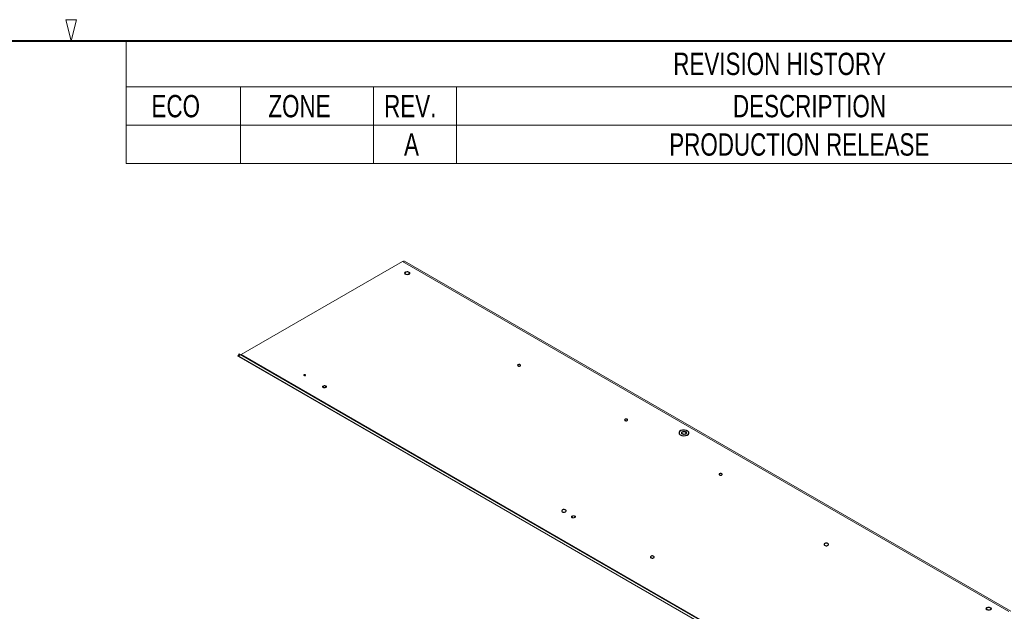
# Model space of a CAD drawing. Header units: millimetres. Extents: x 13 to 419, y 7 to 273.
# Tile 16 of 17: x 209 to 349, y 189 to 273. Entities that reach past the tile are written whole.
import ezdxf

# ---------------------------------------------------------------- set-up
doc = ezdxf.new("R2010")
doc.units = ezdxf.units.MM
doc.styles.add('SLDTEXTSTYLE3', font='TXT', dxfattribs={"width": 0.75})

# ---------------------------------------------------------------- blocks, each defined once
blk = doc.blocks.new('SW_TABLEANNOTATION_0')
at = {"color": 0, "linetype": 'Continuous', "lineweight": 0}
for p, q in [((0, 0), (0, -17.48)), ((192.33, 0), (0, 0)), ((0, -6.56), (192.33, -6.56)), ((16.26, -6.56), (16.26, -12.02)), ((35.18, -6.56), (35.18, -12.02)), ((46.98, -6.56), (46.98, -12.02)), ((0, -12.02), (192.33, -12.02)), ((16.26, -12.02), (16.26, -17.48)), ((35.18, -12.02), (35.18, -17.48)), ((46.98, -12.02), (46.98, -17.48)), ((0, -17.48), (192.33, -17.48))]:
    blk.add_line(p, q, dxfattribs=at)
at = {"color": 0, "linetype": 'Continuous', "lineweight": 0, "attachment_point": 1, "style": 'SLDTEXTSTYLE3'}
for s, insert, char_height in [('REVISION HISTORY', (77.8, -1.7), 3.175), ('ECO', (3.6, -7.71), 3.175), ('ZONE', (20.22, -7.71), 3.175), ('REV.', (36.68, -7.71), 3.175), ('DESCRIPTION', (86.29, -7.71), 3.175), ('A', (39.51, -13.17), 3.17), ('PRODUCTION RELEASE', (77.23, -13.17), 3.175)]:
    blk.add_mtext(s, dxfattribs=dict(at, insert=insert, char_height=char_height))

msp = doc.modelspace()

# ---------------------------------------------------------------- linework, layer by layer
at = {"color": 7, "linetype": 'Continuous', "lineweight": 0}
for p, q in [((215.9, 269.748), (215.15, 272.748)), ((215.15, 272.748), (216.65, 272.748)), ((215.9, 269.748), (216.65, 272.748)), ((263.0083, 238.3406), (240.071, 225.0991)), ((349.2329, 188.5642), (263.0083, 238.3406)), ((263.3036, 238.3698), (349.5282, 188.5934)), ((263.4768, 236.8778), (263.427, 236.8598)), ((239.7591, 225.1869), (239.6004, 224.9119)), ((239.648, 224.8844), (239.7757, 224.8107)), ((239.8689, 225.1235), (239.7102, 224.8486)), ((325.5105, 175.3171), (239.7102, 224.8486)), ((326.0003, 175.0343), (239.7757, 224.8107)), ((325.6692, 175.592), (239.8689, 225.1235)), ((326.2956, 175.3227), (240.071, 225.0991)), ((251.6732, 220.6216), (251.6514, 220.5987)), ((302.8415, 214.153), (302.7917, 214.1351)), ((287.0853, 202.1076), (287.0635, 202.0848)), ((346.1659, 189.1424), (346.1161, 189.1244))]:
    msp.add_line(p, q, dxfattribs=at)
at = {"color": 7, "linetype": 'Continuous', "lineweight": 40}
msp.add_line((15.748, 269.748), (416.052, 269.748), dxfattribs=at)
at = {"color": 7, "linetype": 'Continuous', "lineweight": 0, "flags": 128}
for points in [[(263.3016, 236.6877), (263.3022, 236.6745), (263.3278, 236.6075), (263.388, 236.5484), (263.4769, 236.5029), (263.5858, 236.4755), (263.704, 236.4688), (263.8201, 236.4836), (263.9225, 236.5183), (264.0013, 236.5696), (264.0488, 236.6325), (264.0611, 236.6877)], [(263.4398, 236.8572), (263.3609, 236.8058), (263.3133, 236.7429), (263.3017, 236.6745), (263.3273, 236.6074), (263.3876, 236.5482), (263.4766, 236.5027), (263.5857, 236.4752), (263.7041, 236.4685), (263.8203, 236.4833), (263.9228, 236.5181), (264.0018, 236.5695), (264.0493, 236.6324), (264.0609, 236.7008), (264.0353, 236.7679), (263.975, 236.8271), (263.886, 236.8726), (263.777, 236.9001), (263.6585, 236.9068), (263.5424, 236.892), (263.4398, 236.8572)], [(263.4401, 236.8574), (263.3613, 236.8061), (263.3138, 236.7432), (263.3022, 236.6749), (263.3278, 236.608), (263.388, 236.5488), (263.4769, 236.5033), (263.5858, 236.4759), (263.704, 236.4692), (263.8201, 236.484), (263.9225, 236.5187), (264.0013, 236.5701), (264.0488, 236.6329), (264.0604, 236.7012), (264.0348, 236.7682), (263.9746, 236.8273), (263.8857, 236.8728), (263.7768, 236.9002), (263.6586, 236.9069), (263.5426, 236.8921), (263.4401, 236.8574)], [(263.4692, 236.5656), (263.5545, 236.5311), (263.6552, 236.5155), (263.759, 236.5208), (263.8534, 236.5462), (263.9271, 236.5887), (263.9711, 236.6432), (263.9802, 236.7032), (263.9532, 236.7613), (263.8934, 236.8105), (263.8081, 236.845), (263.7075, 236.8606), (263.6037, 236.8554), (263.5092, 236.8299), (263.4356, 236.7874), (263.3915, 236.7329), (263.3825, 236.673), (263.4094, 236.6149), (263.4692, 236.5656)], [(239.7102, 224.8486), (239.6717, 224.8708), (239.6404, 224.8888), (239.6176, 224.902), (239.6041, 224.9098), (239.6004, 224.9119), (239.6068, 224.9082), (239.6228, 224.899), (239.648, 224.8844)], [(239.7591, 225.1869), (239.7628, 225.1848), (239.7763, 225.177), (239.7992, 225.1638), (239.8304, 225.1458), (239.8689, 225.1235)], [(251.6412, 220.5332), (251.6442, 220.5097), (251.6775, 220.4539), (251.7434, 220.4089), (251.8331, 220.3807), (251.9343, 220.3731), (252.0335, 220.3871), (252.1173, 220.4208), (252.1742, 220.4697), (252.1967, 220.5272), (252.1969, 220.5332)], [(251.688, 220.6229), (251.6475, 220.5686), (251.6437, 220.5096), (251.677, 220.4538), (251.7431, 220.4087), (251.8329, 220.3804), (251.9344, 220.3728), (252.0337, 220.3868), (252.1176, 220.4206), (252.1747, 220.4696), (252.1972, 220.5272), (252.1822, 220.5857), (252.1316, 220.637), (252.0523, 220.6743), (251.955, 220.6926), (251.8529, 220.6893), (251.7597, 220.665), (251.688, 220.6229)], [(251.6884, 220.6231), (251.648, 220.569), (251.6442, 220.5101), (251.6775, 220.4543), (251.7434, 220.4093), (251.8331, 220.3811), (251.9343, 220.3735), (252.0335, 220.3875), (252.1173, 220.4212), (252.1742, 220.4702), (252.1967, 220.5277), (252.1817, 220.586), (252.1312, 220.6372), (252.0521, 220.6745), (251.955, 220.6927), (251.853, 220.6895), (251.76, 220.6652), (251.6884, 220.6231)], [(251.7716, 220.4485), (251.8392, 220.4224), (251.919, 220.4133), (251.9988, 220.4224), (252.0665, 220.4485), (252.1117, 220.4876), (252.1275, 220.5336), (252.1117, 220.5797), (252.0665, 220.6188), (251.9988, 220.6448), (251.919, 220.654), (251.8392, 220.6448), (251.7716, 220.6188), (251.7264, 220.5797), (251.7105, 220.5336), (251.7264, 220.4876), (251.7716, 220.4485)], [(302.6662, 213.9629), (302.6669, 213.9498), (302.6925, 213.8828), (302.7526, 213.8237), (302.8415, 213.7782), (302.9504, 213.7508), (303.0687, 213.7441), (303.1847, 213.7589), (303.2871, 213.7936), (303.366, 213.8449), (303.4135, 213.9078), (303.4257, 213.9629)], [(302.8044, 214.1325), (302.7255, 214.0811), (302.6779, 214.0181), (302.6664, 213.9498), (302.692, 213.8827), (302.7522, 213.8235), (302.8413, 213.7779), (302.9503, 213.7505), (303.0687, 213.7438), (303.1849, 213.7586), (303.2875, 213.7934), (303.3664, 213.8448), (303.414, 213.9077), (303.4255, 213.9761), (303.3999, 214.0431), (303.3396, 214.1024), (303.2506, 214.1479), (303.1416, 214.1754), (303.0232, 214.1821), (302.907, 214.1673), (302.8044, 214.1325)], [(302.8047, 214.1327), (302.7259, 214.0814), (302.6784, 214.0185), (302.6669, 213.9502), (302.6925, 213.8832), (302.7526, 213.8241), (302.8415, 213.7786), (302.9504, 213.7512), (303.0687, 213.7445), (303.1847, 213.7593), (303.2871, 213.794), (303.366, 213.8453), (303.4135, 213.9082), (303.425, 213.9765), (303.3994, 214.0434), (303.3393, 214.1026), (303.2504, 214.1481), (303.1415, 214.1755), (303.0232, 214.1822), (302.9072, 214.1674), (302.8047, 214.1327)], [(302.8338, 213.8409), (302.9192, 213.8064), (303.0198, 213.7908), (303.1236, 213.7961), (303.218, 213.8215), (303.2917, 213.864), (303.3357, 213.9185), (303.3448, 213.9784), (303.3178, 214.0365), (303.2581, 214.0858), (303.1727, 214.1203), (303.0721, 214.1359), (302.9683, 214.1306), (302.8739, 214.1052), (302.8002, 214.0627), (302.7562, 214.0082), (302.7471, 213.9483), (302.7741, 213.8902), (302.8338, 213.8409)], [(287.0532, 202.0193), (287.0563, 201.9957), (287.0896, 201.94), (287.1555, 201.895), (287.2452, 201.8667), (287.3464, 201.8591), (287.4456, 201.8731), (287.5293, 201.9069), (287.5863, 201.9558), (287.6088, 202.0133), (287.609, 202.0193)], [(287.1001, 202.1089), (287.0596, 202.0547), (287.0558, 201.9957), (287.0891, 201.9398), (287.1552, 201.8947), (287.245, 201.8665), (287.3464, 201.8588), (287.4458, 201.8729), (287.5297, 201.9067), (287.5868, 201.9557), (287.6093, 202.0133), (287.5943, 202.0717), (287.5437, 202.123), (287.4644, 202.1604), (287.3671, 202.1786), (287.265, 202.1754), (287.1718, 202.1511), (287.1001, 202.1089)], [(287.1005, 202.1092), (287.0601, 202.055), (287.0563, 201.9961), (287.0896, 201.9404), (287.1555, 201.8954), (287.2452, 201.8672), (287.3464, 201.8595), (287.4456, 201.8735), (287.5293, 201.9073), (287.5863, 201.9562), (287.6088, 202.0137), (287.5938, 202.072), (287.5433, 202.1233), (287.4642, 202.1605), (287.3671, 202.1788), (287.2651, 202.1755), (287.172, 202.1512), (287.1005, 202.1092)], [(287.1837, 201.9346), (287.2513, 201.9085), (287.3311, 201.8993), (287.4109, 201.9085), (287.4785, 201.9346), (287.5237, 201.9736), (287.5396, 202.0197), (287.5237, 202.0658), (287.4785, 202.1048), (287.4109, 202.1309), (287.3311, 202.1401), (287.2513, 202.1309), (287.1837, 202.1048), (287.1385, 202.0658), (287.1226, 202.0197), (287.1385, 201.9736), (287.1837, 201.9346)], [(346.1289, 189.1218), (346.0499, 189.0704), (346.0023, 189.0075), (345.9908, 188.9391), (346.0164, 188.8721), (346.0767, 188.8128), (346.1657, 188.7673), (346.2747, 188.7398), (346.3931, 188.7331), (346.5093, 188.7479), (346.6119, 188.7827), (346.6908, 188.8341), (346.7384, 188.8971), (346.7499, 188.9654), (346.7243, 189.0325), (346.6641, 189.0917), (346.5751, 189.1373), (346.466, 189.1647), (346.3476, 189.1714), (346.2314, 189.1566), (346.1289, 189.1218)], [(346.1292, 189.122), (346.0503, 189.0707), (346.0028, 189.0078), (345.9913, 188.9396), (346.0169, 188.8726), (346.0771, 188.8134), (346.166, 188.7679), (346.2749, 188.7405), (346.3931, 188.7339), (346.5091, 188.7486), (346.6116, 188.7834), (346.6904, 188.8347), (346.7379, 188.8975), (346.7494, 188.9658), (346.7239, 189.0328), (346.6637, 189.0919), (346.5748, 189.1374), (346.4659, 189.1649), (346.3476, 189.1715), (346.2316, 189.1567), (346.1292, 189.122)], [(346.1582, 188.8302), (346.2436, 188.7957), (346.3442, 188.7802), (346.448, 188.7854), (346.5425, 188.8108), (346.6161, 188.8533), (346.6602, 188.9079), (346.6692, 188.9678), (346.6423, 189.0259), (346.5825, 189.0751), (346.4972, 189.1096), (346.3965, 189.1252), (346.2927, 189.12), (346.1983, 189.0945), (346.1246, 189.052), (346.0806, 188.9975), (346.0715, 188.9376), (346.0985, 188.8795), (346.1582, 188.8302)], [(345.9906, 188.9523), (345.9913, 188.9391), (346.0169, 188.8722), (346.0771, 188.813), (346.166, 188.7675), (346.2749, 188.7401), (346.3931, 188.7334), (346.5091, 188.7482), (346.6116, 188.7829), (346.6904, 188.8343), (346.7379, 188.8971), (346.7501, 188.9523)]]:
    msp.add_lwpolyline(points, dxfattribs=at)
at = {"color": 7, "linetype": 'Continuous', "flags": 128}
for points in [[(279.7814, 223.5166), (279.8051, 223.5621), (279.7968, 223.6094), (279.7579, 223.6513), (279.6941, 223.6813), (279.6153, 223.695), (279.5334, 223.6903), (279.4608, 223.6678), (279.4087, 223.631), (279.385, 223.5855), (279.3933, 223.5382), (279.4322, 223.4963), (279.496, 223.4662), (279.5748, 223.4525), (279.6567, 223.4573), (279.7293, 223.4798), (279.7814, 223.5166)], [(249.2131, 222.1396), (249.2271, 222.1665), (249.2222, 222.1945), (249.1991, 222.2193), (249.1614, 222.2372), (249.1147, 222.2453), (249.0661, 222.2424), (249.0232, 222.2291), (248.9923, 222.2073), (248.9783, 222.1804), (248.9831, 222.1523), (249.0062, 222.1275), (249.044, 222.1097), (249.0907, 222.1016), (249.1392, 222.1044), (249.1822, 222.1178), (249.2131, 222.1396)], [(294.9981, 215.7594), (295.0219, 215.8049), (295.0136, 215.8522), (294.9746, 215.8941), (294.9109, 215.9241), (294.832, 215.9378), (294.7501, 215.9331), (294.6776, 215.9106), (294.6255, 215.8738), (294.6018, 215.8283), (294.61, 215.781), (294.649, 215.7391), (294.7128, 215.709), (294.7916, 215.6953), (294.8735, 215.7001), (294.946, 215.7226), (294.9981, 215.7594)], [(303.6727, 213.771), (303.7525, 213.9241), (303.7248, 214.0832), (303.5937, 214.224), (303.3792, 214.3252), (303.114, 214.3713), (302.8384, 214.3552), (302.5944, 214.2796), (302.4192, 214.1557), (302.3393, 214.0026), (302.3671, 213.8435), (302.4982, 213.7027), (302.7127, 213.6015), (302.9779, 213.5554), (303.2535, 213.5715), (303.4975, 213.6471), (303.6727, 213.771)], [(308.4354, 208.0022), (308.4592, 208.0477), (308.4509, 208.095), (308.412, 208.1369), (308.3482, 208.1669), (308.2694, 208.1806), (308.1874, 208.1759), (308.1149, 208.1534), (308.0628, 208.1166), (308.0391, 208.0711), (308.0474, 208.0238), (308.0863, 207.9819), (308.1501, 207.9518), (308.2289, 207.9381), (308.3108, 207.9429), (308.3834, 207.9654), (308.4354, 208.0022)], [(286.2509, 202.783), (286.2863, 202.8509), (286.274, 202.9215), (286.2158, 202.984), (286.1206, 203.0289), (286.003, 203.0494), (285.8807, 203.0423), (285.7724, 203.0087), (285.6946, 202.9537), (285.6592, 202.8858), (285.6715, 202.8152), (285.7297, 202.7527), (285.8249, 202.7078), (285.9426, 202.6873), (286.0649, 202.6945), (286.1731, 202.728), (286.2509, 202.783)], [(323.5513, 198.0054), (323.5867, 198.0734), (323.5744, 198.144), (323.5162, 198.2065), (323.421, 198.2514), (323.3034, 198.2718), (323.1811, 198.2647), (323.0728, 198.2311), (322.995, 198.1762), (322.9596, 198.1082), (322.9719, 198.0376), (323.0301, 197.9751), (323.1253, 197.9302), (323.243, 197.9098), (323.3653, 197.9169), (323.4735, 197.9505), (323.5513, 198.0054)], [(298.7799, 196.2284), (298.8102, 196.2864), (298.7997, 196.3467), (298.75, 196.4001), (298.6687, 196.4384), (298.5682, 196.4559), (298.4638, 196.4498), (298.3713, 196.4211), (298.3049, 196.3742), (298.2747, 196.3162), (298.2852, 196.2559), (298.3349, 196.2025), (298.4161, 196.1642), (298.5167, 196.1467), (298.6211, 196.1528), (298.7135, 196.1815), (298.7799, 196.2284)]]:
    msp.add_lwpolyline(points, dxfattribs=at)
at = {"color": 7, "linetype": 'Continuous', "lineweight": 0}
for centre, radius, start, end in [((263.1813, 238.0991), 0.297, 65.686048, 125.618173), ((239.991, 225.2108), 0.1373, 245.686048, 305.618173)]:
    msp.add_arc(centre, radius, start, end, dxfattribs=at)
for points in [[(251.9225, 220.3789), (251.9073, 220.3784), (251.862, 220.3768), (251.79, 220.3933), (251.72, 220.4246), (251.6751, 220.4667), (251.6594, 220.5098), (251.667, 220.5502), (251.6919, 220.576), (251.7027, 220.5873)], [(287.3345, 201.865), (287.3194, 201.8644), (287.2741, 201.8628), (287.2021, 201.8793), (287.1321, 201.9106), (287.0872, 201.9527), (287.0715, 201.9959), (287.0791, 202.0362), (287.104, 202.0621), (287.1148, 202.0733)]]:
    msp.add_open_spline(points, degree=3, knots=[0, 0, 0, 0, 0.08002324, 0.23888251, 0.39656028, 0.55250029, 0.70859123, 0.87331517, 1, 1, 1, 1], dxfattribs=at)

# ---------------------------------------------------------------- block references
msp.add_blockref('SW_TABLEANNOTATION_0', (223.7188, 269.748), dxfattribs=at)

doc.saveas('drawing.dxf')
